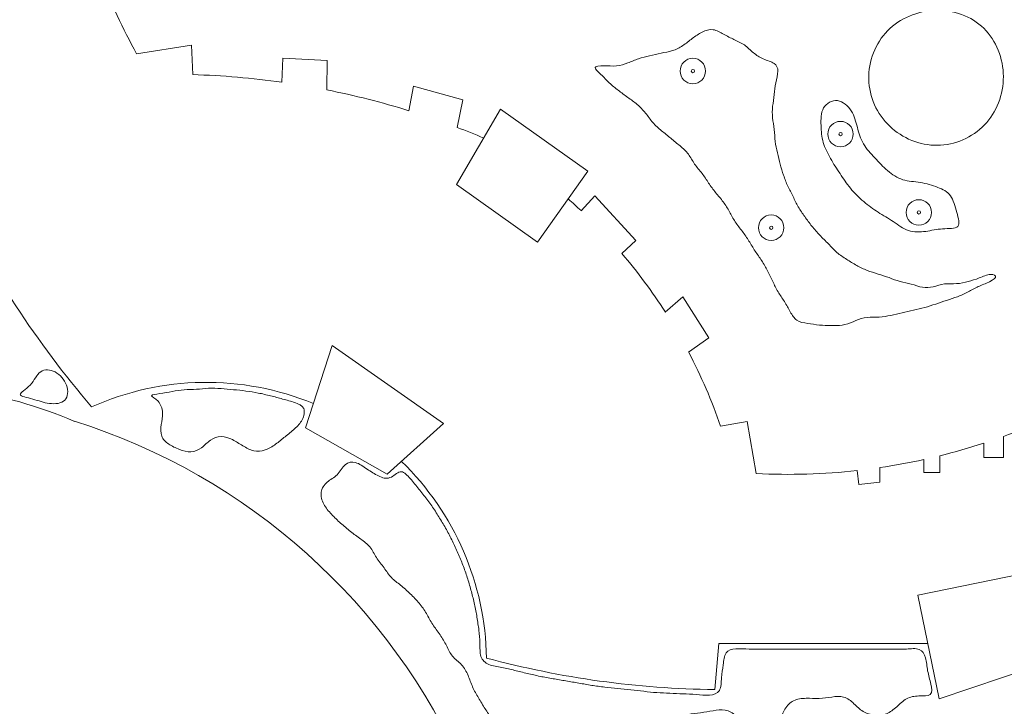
# Model space of a CAD drawing. Header units: inches. Extents: x 36 to 71.8, y 17.4 to 61.8.
# Tile 3 of 6: x 46.4 to 56.4, y 32.9 to 39.9. Entities that reach past the tile are written whole.
import ezdxf

# ---------------------------------------------------------------- set-up
doc = ezdxf.new("R2010")
doc.units = ezdxf.units.IN
doc.header["$MEASUREMENT"] = 0
for name, color, linetype, lineweight in [('00_SOURCE_FROZEN', 7, 'Continuous', 18), ('11_EXISTING_TRIMMED', 7, 'Continuous', 13), ('40_PLANTS', 7, 'Continuous', 13)]:
    doc.layers.add(name, color=color, linetype=linetype, lineweight=lineweight)

# ---------------------------------------------------------------- blocks, each defined once
blk = doc.blocks.new('TREE')
for radius in [1, 0.13]:
    blk.add_circle((0, 0), radius)

msp = doc.modelspace()

# ---------------------------------------------------------------- linework, layer by layer
at = {"layer": '00_SOURCE_FROZEN'}
for points in [[(48.142, 39.35), (48.13, 39.649), (47.57, 39.561, -0.034306), (47.2, 40.358, -0.034306)], [(45.692, 38.109, 0.060935), (47.109, 35.956, -0.206423), (49.375, 35.99)], [(46.935, 35.809, 0.119192), (44.621, 36.188), (44.283, 37.084)], [(54.929, 35.306, -0.040089), (53.897, 35.276), (53.805, 35.806)], [(56.812, 35.811, -0.016254), (56.423, 35.655, -0.016254)], [(56.221, 35.586, -0.018166), (55.771, 35.457, -0.018166)], [(50.274, 35.4, -0.198705), (51.143, 33.392, 0.063223), (53.473, 33.07)], [(55.61, 35.419, -0.017778), (55.16, 35.336, -0.017778)]]:
    msp.add_lwpolyline(points, format="xyb", dxfattribs=at)
for points in [[(49.053, 39.272), (49.062, 39.519), (49.515, 39.492), (49.513, 39.194)], [(50.35, 38.981), (50.396, 39.232), (50.902, 39.093), (50.842, 38.811)], [(51.286, 38.996), (52.178, 38.364), (51.665, 37.64), (50.837, 38.227), (51.286, 38.996)], [(52.249, 38.111), (52.108, 37.96)], [(52.249, 38.111), (52.668, 37.654), (52.525, 37.523)], [(52.968, 36.924), (53.149, 37.079), (53.413, 36.661), (53.207, 36.514)], [(49.567, 36.583), (50.703, 35.787), (50.129, 35.27), (49.295, 35.742), (49.567, 36.583)], [(53.805, 35.806), (53.533, 35.759)], [(53.805, 35.806), (53.805, 35.806)], [(56.221, 35.586), (56.221, 35.439), (56.423, 35.439), (56.423, 35.655)], [(55.61, 35.419), (55.608, 35.288), (55.771, 35.288), (55.771, 35.457)], [(54.929, 35.306), (54.944, 35.165), (55.16, 35.189), (55.16, 35.336)], [(53.515, 33.54), (53.473, 33.07)], [(53.515, 33.54), (55.65, 33.54)]]:
    msp.add_lwpolyline(points, dxfattribs=at)
msp.add_lwpolyline([(55.549, 34.034), (56.763, 34.283), (57.058, 33.412), (55.766, 32.976)], close=True, dxfattribs=at)
for centre, radius, start, end in [((47.898, 31.093), 8.26, 81.9573, 88.3074), ((47.898, 31.093), 8.26, 72.7279, 78.7214), ((47.898, 31.093), 8.26, 67.0855, 69.118), ((48.363, 33.974), 5.47, 46.7825, 48.644), ((48.363, 33.974), 5.47, 32.6388, 40.4465), ((48.363, 33.974), 5.47, 19.0436, 27.6609), ((44.996, 29.643), 6.464, 23.734, 72.5429)]:
    msp.add_arc(centre, radius, start, end, dxfattribs=at)
at = {"layer": '11_EXISTING_TRIMMED'}
for points, knots in [([(55.693, 40.004), (55.875, 40.017), (56.063, 39.962), (56.197, 39.845), (56.33, 39.727), (56.411, 39.547), (56.42, 39.364), (56.43, 39.182), (56.369, 38.996), (56.251, 38.861), (56.133, 38.725), (55.959, 38.64), (55.78, 38.629), (55.602, 38.618), (55.42, 38.683), (55.285, 38.8), (55.149, 38.918), (55.061, 39.09), (55.048, 39.27), (55.035, 39.449), (55.097, 39.638), (55.216, 39.773), (55.335, 39.908), (55.511, 39.99), (55.693, 40.004)], [0, 0, 0, 0, 0.125, 0.125, 0.125, 0.25, 0.25, 0.25, 0.375, 0.375, 0.375, 0.5, 0.5, 0.5, 0.625, 0.625, 0.625, 0.75, 0.75, 0.75, 0.875, 0.875, 0.875, 1, 1, 1, 1]), ([(52.251, 39.421), (52.255, 39.436), (52.297, 39.44), (52.341, 39.44), (52.385, 39.439), (52.43, 39.435), (52.471, 39.439), (52.512, 39.443), (52.549, 39.454), (52.585, 39.468), (52.622, 39.482), (52.658, 39.498), (52.695, 39.511), (52.733, 39.524), (52.771, 39.533), (52.809, 39.542), (52.848, 39.551), (52.886, 39.561), (52.925, 39.568), (52.964, 39.576), (53.004, 39.582), (53.041, 39.594), (53.079, 39.606), (53.114, 39.624), (53.147, 39.646), (53.181, 39.668), (53.211, 39.694), (53.244, 39.718), (53.276, 39.743), (53.31, 39.766), (53.345, 39.783), (53.381, 39.801), (53.419, 39.813), (53.456, 39.808), (53.493, 39.803), (53.529, 39.782), (53.564, 39.762), (53.6, 39.742), (53.635, 39.724), (53.67, 39.707), (53.706, 39.69), (53.743, 39.675), (53.776, 39.652), (53.809, 39.629), (53.838, 39.599), (53.869, 39.573), (53.899, 39.547), (53.931, 39.526), (53.969, 39.51), (54.007, 39.494), (54.051, 39.482), (54.079, 39.463), (54.107, 39.445), (54.119, 39.418), (54.118, 39.383), (54.117, 39.349), (54.104, 39.306), (54.097, 39.265), (54.089, 39.224), (54.087, 39.185), (54.082, 39.146), (54.077, 39.106), (54.07, 39.065), (54.065, 39.026), (54.061, 38.986), (54.06, 38.948), (54.064, 38.909), (54.068, 38.869), (54.077, 38.83), (54.081, 38.789), (54.086, 38.748), (54.086, 38.707), (54.091, 38.667), (54.096, 38.628), (54.106, 38.589), (54.115, 38.551), (54.124, 38.512), (54.132, 38.473), (54.142, 38.435), (54.151, 38.397), (54.163, 38.359), (54.176, 38.322), (54.189, 38.284), (54.203, 38.247), (54.219, 38.211), (54.236, 38.175), (54.255, 38.14), (54.273, 38.105), (54.291, 38.069), (54.307, 38.033), (54.327, 37.999), (54.347, 37.964), (54.37, 37.931), (54.393, 37.899), (54.416, 37.866), (54.44, 37.833), (54.465, 37.802), (54.491, 37.77), (54.517, 37.739), (54.546, 37.709), (54.575, 37.68), (54.605, 37.651), (54.635, 37.621), (54.664, 37.591), (54.692, 37.559), (54.722, 37.532), (54.753, 37.506), (54.787, 37.484), (54.821, 37.463), (54.854, 37.441), (54.888, 37.42), (54.923, 37.401), (54.958, 37.382), (54.993, 37.365), (55.03, 37.35), (55.067, 37.336), (55.105, 37.325), (55.142, 37.313), (55.18, 37.301), (55.217, 37.289), (55.254, 37.276), (55.291, 37.262), (55.328, 37.248), (55.366, 37.238), (55.404, 37.227), (55.443, 37.22), (55.481, 37.21), (55.52, 37.199), (55.558, 37.184), (55.595, 37.178), (55.632, 37.172), (55.668, 37.174), (55.705, 37.183), (55.742, 37.191), (55.78, 37.206), (55.821, 37.212), (55.861, 37.217), (55.903, 37.212), (55.944, 37.215), (55.985, 37.217), (56.025, 37.225), (56.062, 37.236), (56.1, 37.246), (56.135, 37.257), (56.174, 37.273), (56.213, 37.288), (56.255, 37.307), (56.289, 37.31), (56.323, 37.312), (56.349, 37.297), (56.34, 37.278), (56.332, 37.26), (56.289, 37.239), (56.249, 37.221), (56.21, 37.203), (56.174, 37.189), (56.139, 37.172), (56.104, 37.155), (56.07, 37.135), (56.035, 37.117), (56, 37.099), (55.964, 37.085), (55.926, 37.072), (55.889, 37.059), (55.851, 37.048), (55.814, 37.035), (55.777, 37.023), (55.74, 37.01), (55.702, 36.997), (55.665, 36.984), (55.628, 36.972), (55.589, 36.963), (55.551, 36.953), (55.512, 36.947), (55.473, 36.938), (55.434, 36.93), (55.396, 36.92), (55.358, 36.91), (55.319, 36.901), (55.281, 36.891), (55.242, 36.885), (55.203, 36.878), (55.162, 36.874), (55.121, 36.873), (55.08, 36.872), (55.038, 36.873), (54.999, 36.865), (54.96, 36.858), (54.924, 36.841), (54.887, 36.826), (54.851, 36.81), (54.813, 36.797), (54.775, 36.791), (54.737, 36.785), (54.7, 36.786), (54.661, 36.787), (54.622, 36.788), (54.583, 36.788), (54.543, 36.792), (54.503, 36.796), (54.463, 36.803), (54.423, 36.809), (54.383, 36.815), (54.342, 36.821), (54.313, 36.841), (54.283, 36.86), (54.264, 36.893), (54.245, 36.927), (54.226, 36.962), (54.206, 36.998), (54.185, 37.032), (54.163, 37.066), (54.14, 37.098), (54.12, 37.132), (54.1, 37.166), (54.083, 37.202), (54.066, 37.238), (54.048, 37.274), (54.031, 37.31), (54.013, 37.345), (53.994, 37.381), (53.975, 37.415), (53.953, 37.449), (53.932, 37.482), (53.908, 37.515), (53.886, 37.548), (53.864, 37.582), (53.844, 37.616), (53.823, 37.65), (53.802, 37.684), (53.78, 37.717), (53.756, 37.749), (53.731, 37.781), (53.705, 37.812), (53.683, 37.846), (53.661, 37.879), (53.644, 37.915), (53.624, 37.949), (53.605, 37.984), (53.584, 38.018), (53.56, 38.05), (53.536, 38.083), (53.509, 38.113), (53.483, 38.145), (53.458, 38.176), (53.434, 38.209), (53.411, 38.242), (53.389, 38.275), (53.368, 38.309), (53.344, 38.341), (53.319, 38.373), (53.291, 38.403), (53.268, 38.436), (53.245, 38.469), (53.228, 38.506), (53.204, 38.537), (53.18, 38.569), (53.15, 38.595), (53.119, 38.621), (53.089, 38.647), (53.057, 38.673), (53.025, 38.699), (52.994, 38.725), (52.962, 38.75), (52.931, 38.776), (52.9, 38.802), (52.868, 38.829), (52.842, 38.86), (52.815, 38.891), (52.793, 38.925), (52.767, 38.957), (52.742, 38.988), (52.713, 39.018), (52.682, 39.044), (52.651, 39.07), (52.618, 39.093), (52.585, 39.117), (52.552, 39.141), (52.52, 39.165), (52.488, 39.189), (52.456, 39.213), (52.426, 39.237), (52.397, 39.265), (52.369, 39.292), (52.343, 39.323), (52.312, 39.352), (52.282, 39.38), (52.247, 39.406), (52.251, 39.421)], [0, 0, 0, 0, 0.010417, 0.010417, 0.010417, 0.020833, 0.020833, 0.020833, 0.03125, 0.03125, 0.03125, 0.041667, 0.041667, 0.041667, 0.052083, 0.052083, 0.052083, 0.0625, 0.0625, 0.0625, 0.072917, 0.072917, 0.072917, 0.083333, 0.083333, 0.083333, 0.09375, 0.09375, 0.09375, 0.104167, 0.104167, 0.104167, 0.114583, 0.114583, 0.114583, 0.125, 0.125, 0.125, 0.135417, 0.135417, 0.135417, 0.145833, 0.145833, 0.145833, 0.15625, 0.15625, 0.15625, 0.166667, 0.166667, 0.166667, 0.177083, 0.177083, 0.177083, 0.1875, 0.1875, 0.1875, 0.197917, 0.197917, 0.197917, 0.208333, 0.208333, 0.208333, 0.21875, 0.21875, 0.21875, 0.229167, 0.229167, 0.229167, 0.239583, 0.239583, 0.239583, 0.25, 0.25, 0.25, 0.260417, 0.260417, 0.260417, 0.270833, 0.270833, 0.270833, 0.28125, 0.28125, 0.28125, 0.291667, 0.291667, 0.291667, 0.302083, 0.302083, 0.302083, 0.3125, 0.3125, 0.3125, 0.322917, 0.322917, 0.322917, 0.333333, 0.333333, 0.333333, 0.34375, 0.34375, 0.34375, 0.354167, 0.354167, 0.354167, 0.364583, 0.364583, 0.364583, 0.375, 0.375, 0.375, 0.385417, 0.385417, 0.385417, 0.395833, 0.395833, 0.395833, 0.40625, 0.40625, 0.40625, 0.416667, 0.416667, 0.416667, 0.427083, 0.427083, 0.427083, 0.4375, 0.4375, 0.4375, 0.447917, 0.447917, 0.447917, 0.458333, 0.458333, 0.458333, 0.46875, 0.46875, 0.46875, 0.479167, 0.479167, 0.479167, 0.489583, 0.489583, 0.489583, 0.5, 0.5, 0.5, 0.510417, 0.510417, 0.510417, 0.520833, 0.520833, 0.520833, 0.53125, 0.53125, 0.53125, 0.541667, 0.541667, 0.541667, 0.552083, 0.552083, 0.552083, 0.5625, 0.5625, 0.5625, 0.572917, 0.572917, 0.572917, 0.583333, 0.583333, 0.583333, 0.59375, 0.59375, 0.59375, 0.604167, 0.604167, 0.604167, 0.614583, 0.614583, 0.614583, 0.625, 0.625, 0.625, 0.635417, 0.635417, 0.635417, 0.645833, 0.645833, 0.645833, 0.65625, 0.65625, 0.65625, 0.666667, 0.666667, 0.666667, 0.677083, 0.677083, 0.677083, 0.6875, 0.6875, 0.6875, 0.697917, 0.697917, 0.697917, 0.708333, 0.708333, 0.708333, 0.71875, 0.71875, 0.71875, 0.729167, 0.729167, 0.729167, 0.739583, 0.739583, 0.739583, 0.75, 0.75, 0.75, 0.760417, 0.760417, 0.760417, 0.770833, 0.770833, 0.770833, 0.78125, 0.78125, 0.78125, 0.791667, 0.791667, 0.791667, 0.802083, 0.802083, 0.802083, 0.8125, 0.8125, 0.8125, 0.822917, 0.822917, 0.822917, 0.833333, 0.833333, 0.833333, 0.84375, 0.84375, 0.84375, 0.854167, 0.854167, 0.854167, 0.864583, 0.864583, 0.864583, 0.875, 0.875, 0.875, 0.885417, 0.885417, 0.885417, 0.895833, 0.895833, 0.895833, 0.90625, 0.90625, 0.90625, 0.916667, 0.916667, 0.916667, 0.927083, 0.927083, 0.927083, 0.9375, 0.9375, 0.9375, 0.947917, 0.947917, 0.947917, 0.958333, 0.958333, 0.958333, 0.96875, 0.96875, 0.96875, 0.979167, 0.979167, 0.979167, 0.989583, 0.989583, 0.989583, 1, 1, 1, 1]), ([(54.585, 39.009), (54.614, 39.058), (54.671, 39.091), (54.726, 39.084), (54.782, 39.078), (54.834, 39.032), (54.868, 38.98), (54.901, 38.927), (54.915, 38.868), (54.93, 38.81), (54.945, 38.752), (54.962, 38.694), (54.993, 38.642), (55.023, 38.59), (55.066, 38.543), (55.109, 38.498), (55.151, 38.453), (55.192, 38.409), (55.239, 38.369), (55.286, 38.329), (55.337, 38.294), (55.394, 38.276), (55.45, 38.258), (55.512, 38.258), (55.573, 38.248), (55.635, 38.238), (55.697, 38.218), (55.751, 38.198), (55.804, 38.178), (55.85, 38.157), (55.88, 38.113), (55.911, 38.069), (55.927, 38.003), (55.945, 37.942), (55.962, 37.881), (55.981, 37.825), (55.956, 37.8), (55.931, 37.774), (55.863, 37.779), (55.801, 37.775), (55.74, 37.77), (55.686, 37.757), (55.628, 37.749), (55.57, 37.741), (55.508, 37.738), (55.453, 37.756), (55.397, 37.774), (55.348, 37.814), (55.297, 37.848), (55.246, 37.883), (55.193, 37.912), (55.142, 37.945), (55.091, 37.977), (55.043, 38.012), (54.995, 38.053), (54.947, 38.094), (54.9, 38.141), (54.86, 38.189), (54.82, 38.238), (54.786, 38.287), (54.753, 38.338), (54.719, 38.388), (54.687, 38.439), (54.656, 38.492), (54.626, 38.545), (54.598, 38.601), (54.582, 38.657), (54.565, 38.713), (54.561, 38.77), (54.559, 38.831), (54.557, 38.893), (54.557, 38.959), (54.585, 39.009)], [0, 0, 0, 0, 0.041667, 0.041667, 0.041667, 0.083333, 0.083333, 0.083333, 0.125, 0.125, 0.125, 0.166667, 0.166667, 0.166667, 0.208333, 0.208333, 0.208333, 0.25, 0.25, 0.25, 0.291667, 0.291667, 0.291667, 0.333333, 0.333333, 0.333333, 0.375, 0.375, 0.375, 0.416667, 0.416667, 0.416667, 0.458333, 0.458333, 0.458333, 0.5, 0.5, 0.5, 0.541667, 0.541667, 0.541667, 0.583333, 0.583333, 0.583333, 0.625, 0.625, 0.625, 0.666667, 0.666667, 0.666667, 0.708333, 0.708333, 0.708333, 0.75, 0.75, 0.75, 0.791667, 0.791667, 0.791667, 0.833333, 0.833333, 0.833333, 0.875, 0.875, 0.875, 0.916667, 0.916667, 0.916667, 0.958333, 0.958333, 0.958333, 1, 1, 1, 1]), ([(46.381, 36.083), (46.378, 36.104), (46.44, 36.134), (46.483, 36.18), (46.525, 36.226), (46.549, 36.287), (46.59, 36.315), (46.63, 36.344), (46.687, 36.34), (46.737, 36.313), (46.788, 36.285), (46.833, 36.234), (46.853, 36.178), (46.874, 36.121), (46.87, 36.059), (46.836, 36.025), (46.802, 35.991), (46.738, 35.984), (46.679, 35.992), (46.621, 35.999), (46.569, 36.02), (46.509, 36.036), (46.45, 36.052), (46.383, 36.063), (46.381, 36.083)], [0, 0, 0, 0, 0.125, 0.125, 0.125, 0.25, 0.25, 0.25, 0.375, 0.375, 0.375, 0.5, 0.5, 0.5, 0.625, 0.625, 0.625, 0.75, 0.75, 0.75, 0.875, 0.875, 0.875, 1, 1, 1, 1]), ([(47.723, 36.071), (47.724, 36.082), (47.765, 36.086), (47.807, 36.092), (47.849, 36.098), (47.893, 36.105), (47.934, 36.113), (47.975, 36.121), (48.013, 36.128), (48.054, 36.132), (48.095, 36.135), (48.139, 36.134), (48.181, 36.136), (48.223, 36.139), (48.264, 36.144), (48.305, 36.146), (48.347, 36.148), (48.39, 36.146), (48.432, 36.143), (48.475, 36.14), (48.517, 36.137), (48.559, 36.132), (48.601, 36.128), (48.644, 36.124), (48.686, 36.118), (48.728, 36.112), (48.77, 36.106), (48.812, 36.098), (48.854, 36.09), (48.896, 36.08), (48.937, 36.069), (48.978, 36.059), (49.018, 36.049), (49.06, 36.037), (49.102, 36.026), (49.146, 36.014), (49.186, 36), (49.226, 35.986), (49.262, 35.97), (49.276, 35.939), (49.289, 35.908), (49.279, 35.862), (49.26, 35.825), (49.241, 35.788), (49.213, 35.76), (49.182, 35.733), (49.152, 35.705), (49.119, 35.678), (49.086, 35.652), (49.054, 35.626), (49.022, 35.6), (48.989, 35.576), (48.955, 35.552), (48.919, 35.53), (48.881, 35.517), (48.843, 35.503), (48.803, 35.5), (48.765, 35.508), (48.726, 35.517), (48.689, 35.538), (48.654, 35.56), (48.618, 35.581), (48.585, 35.603), (48.548, 35.622), (48.512, 35.64), (48.473, 35.654), (48.433, 35.654), (48.394, 35.653), (48.355, 35.638), (48.323, 35.616), (48.29, 35.593), (48.265, 35.563), (48.233, 35.54), (48.202, 35.517), (48.163, 35.5), (48.124, 35.498), (48.085, 35.495), (48.046, 35.507), (48.007, 35.522), (47.968, 35.537), (47.93, 35.555), (47.897, 35.577), (47.865, 35.599), (47.839, 35.626), (47.826, 35.659), (47.814, 35.693), (47.815, 35.734), (47.821, 35.775), (47.827, 35.815), (47.837, 35.856), (47.835, 35.898), (47.832, 35.94), (47.817, 35.984), (47.789, 36.014), (47.762, 36.044), (47.723, 36.061), (47.723, 36.071)], [0, 0, 0, 0, 0.03125, 0.03125, 0.03125, 0.0625, 0.0625, 0.0625, 0.09375, 0.09375, 0.09375, 0.125, 0.125, 0.125, 0.15625, 0.15625, 0.15625, 0.1875, 0.1875, 0.1875, 0.21875, 0.21875, 0.21875, 0.25, 0.25, 0.25, 0.28125, 0.28125, 0.28125, 0.3125, 0.3125, 0.3125, 0.34375, 0.34375, 0.34375, 0.375, 0.375, 0.375, 0.40625, 0.40625, 0.40625, 0.4375, 0.4375, 0.4375, 0.46875, 0.46875, 0.46875, 0.5, 0.5, 0.5, 0.53125, 0.53125, 0.53125, 0.5625, 0.5625, 0.5625, 0.59375, 0.59375, 0.59375, 0.625, 0.625, 0.625, 0.65625, 0.65625, 0.65625, 0.6875, 0.6875, 0.6875, 0.71875, 0.71875, 0.71875, 0.75, 0.75, 0.75, 0.78125, 0.78125, 0.78125, 0.8125, 0.8125, 0.8125, 0.84375, 0.84375, 0.84375, 0.875, 0.875, 0.875, 0.90625, 0.90625, 0.90625, 0.9375, 0.9375, 0.9375, 0.96875, 0.96875, 0.96875, 1, 1, 1, 1]), ([(49.481, 34.963), (49.461, 35.001), (49.448, 35.044), (49.454, 35.085), (49.46, 35.125), (49.485, 35.162), (49.516, 35.188), (49.548, 35.215), (49.586, 35.232), (49.616, 35.263), (49.646, 35.294), (49.669, 35.339), (49.699, 35.366), (49.729, 35.392), (49.767, 35.399), (49.805, 35.388), (49.844, 35.377), (49.884, 35.349), (49.923, 35.322), (49.962, 35.295), (50, 35.27), (50.04, 35.251), (50.079, 35.232), (50.12, 35.22), (50.157, 35.234), (50.195, 35.248), (50.228, 35.288), (50.26, 35.294), (50.292, 35.299), (50.323, 35.27), (50.353, 35.237), (50.383, 35.204), (50.413, 35.167), (50.441, 35.131), (50.47, 35.095), (50.497, 35.062), (50.523, 35.027), (50.55, 34.991), (50.577, 34.955), (50.602, 34.918), (50.627, 34.881), (50.65, 34.843), (50.673, 34.805), (50.697, 34.767), (50.72, 34.729), (50.741, 34.69), (50.763, 34.651), (50.782, 34.61), (50.802, 34.57), (50.821, 34.53), (50.841, 34.49), (50.858, 34.449), (50.876, 34.408), (50.891, 34.366), (50.907, 34.325), (50.923, 34.283), (50.938, 34.241), (50.952, 34.199), (50.965, 34.156), (50.977, 34.113), (50.988, 34.07), (51, 34.027), (51.011, 33.984), (51.021, 33.94), (51.03, 33.897), (51.038, 33.853), (51.045, 33.809), (51.052, 33.764), (51.059, 33.72), (51.065, 33.676), (51.071, 33.633), (51.076, 33.59), (51.076, 33.543), (51.077, 33.497), (51.073, 33.447), (51.086, 33.409), (51.099, 33.37), (51.128, 33.343), (51.167, 33.326), (51.206, 33.31), (51.254, 33.305), (51.3, 33.297), (51.345, 33.288), (51.387, 33.277), (51.43, 33.266), (51.472, 33.255), (51.516, 33.245), (51.56, 33.235), (51.603, 33.225), (51.647, 33.214), (51.69, 33.205), (51.734, 33.196), (51.778, 33.188), (51.822, 33.181), (51.866, 33.173), (51.91, 33.166), (51.954, 33.158), (51.998, 33.151), (52.042, 33.143), (52.086, 33.136), (52.13, 33.128), (52.173, 33.12), (52.217, 33.113), (52.261, 33.106), (52.306, 33.1), (52.35, 33.094), (52.394, 33.089), (52.439, 33.085), (52.483, 33.08), (52.527, 33.076), (52.572, 33.071), (52.616, 33.066), (52.66, 33.061), (52.705, 33.057), (52.749, 33.052), (52.794, 33.047), (52.838, 33.042), (52.882, 33.039), (52.927, 33.036), (52.971, 33.034), (53.016, 33.032), (53.061, 33.03), (53.106, 33.028), (53.15, 33.027), (53.194, 33.025), (53.237, 33.025), (53.283, 33.021), (53.328, 33.017), (53.376, 33.01), (53.42, 33.012), (53.463, 33.015), (53.502, 33.028), (53.521, 33.061), (53.54, 33.093), (53.539, 33.144), (53.543, 33.191), (53.546, 33.237), (53.554, 33.278), (53.56, 33.322), (53.565, 33.367), (53.569, 33.414), (53.59, 33.444), (53.61, 33.473), (53.646, 33.484), (53.689, 33.486), (53.731, 33.489), (53.78, 33.484), (53.825, 33.483), (53.871, 33.481), (53.915, 33.483), (53.959, 33.483), (54.003, 33.484), (54.048, 33.484), (54.093, 33.483), (54.137, 33.483), (54.182, 33.483), (54.226, 33.483), (54.271, 33.483), (54.316, 33.483), (54.36, 33.483), (54.405, 33.483), (54.449, 33.483), (54.494, 33.483), (54.539, 33.483), (54.583, 33.483), (54.628, 33.483), (54.673, 33.483), (54.717, 33.483), (54.762, 33.483), (54.806, 33.483), (54.851, 33.483), (54.896, 33.483), (54.94, 33.483), (54.985, 33.483), (55.029, 33.483), (55.074, 33.483), (55.119, 33.483), (55.163, 33.483), (55.208, 33.483), (55.253, 33.484), (55.297, 33.483), (55.341, 33.483), (55.385, 33.481), (55.431, 33.484), (55.478, 33.487), (55.528, 33.493), (55.562, 33.48), (55.596, 33.467), (55.615, 33.434), (55.626, 33.394), (55.637, 33.354), (55.64, 33.306), (55.648, 33.26), (55.657, 33.214), (55.67, 33.169), (55.68, 33.126), (55.69, 33.082), (55.696, 33.04), (55.675, 33.021), (55.653, 33.002), (55.605, 33.007), (55.559, 33.005), (55.513, 33.004), (55.469, 32.996), (55.433, 32.976), (55.396, 32.956), (55.365, 32.924), (55.332, 32.894), (55.299, 32.865), (55.263, 32.838), (55.226, 32.823), (55.188, 32.808), (55.148, 32.805), (55.107, 32.81), (55.066, 32.814), (55.023, 32.826), (54.988, 32.847), (54.953, 32.868), (54.926, 32.898), (54.895, 32.926), (54.864, 32.955), (54.829, 32.982), (54.79, 32.993), (54.752, 33.005), (54.71, 33), (54.668, 32.994), (54.626, 32.989), (54.584, 32.981), (54.54, 32.98), (54.496, 32.978), (54.451, 32.982), (54.406, 32.981), (54.361, 32.98), (54.316, 32.974), (54.279, 32.956), (54.242, 32.938), (54.213, 32.908), (54.191, 32.871), (54.17, 32.834), (54.156, 32.79), (54.131, 32.757), (54.106, 32.724), (54.069, 32.703), (54.028, 32.691), (53.986, 32.68), (53.94, 32.678), (53.896, 32.681), (53.852, 32.683), (53.81, 32.689), (53.777, 32.711), (53.744, 32.733), (53.721, 32.772), (53.69, 32.802), (53.659, 32.832), (53.621, 32.854), (53.581, 32.861), (53.541, 32.868), (53.499, 32.861), (53.456, 32.854), (53.414, 32.847), (53.371, 32.84), (53.329, 32.834), (53.286, 32.829), (53.243, 32.823), (53.201, 32.817), (53.158, 32.811), (53.115, 32.805), (53.076, 32.79), (53.037, 32.775), (53.001, 32.752), (52.964, 32.729), (52.928, 32.706), (52.89, 32.684), (52.852, 32.669), (52.813, 32.654), (52.774, 32.647), (52.736, 32.646), (52.698, 32.644), (52.66, 32.648), (52.619, 32.652), (52.577, 32.656), (52.531, 32.66), (52.488, 32.654), (52.446, 32.649), (52.405, 32.634), (52.365, 32.621), (52.325, 32.608), (52.284, 32.597), (52.244, 32.586), (52.203, 32.574), (52.163, 32.562), (52.122, 32.551), (52.081, 32.54), (52.04, 32.529), (52, 32.515), (51.961, 32.5), (51.923, 32.48), (51.887, 32.456), (51.851, 32.432), (51.815, 32.404), (51.778, 32.388), (51.74, 32.371), (51.699, 32.366), (51.657, 32.37), (51.615, 32.374), (51.573, 32.386), (51.539, 32.408), (51.505, 32.43), (51.479, 32.461), (51.453, 32.494), (51.427, 32.527), (51.401, 32.562), (51.369, 32.589), (51.338, 32.616), (51.3, 32.635), (51.271, 32.663), (51.241, 32.692), (51.22, 32.73), (51.197, 32.767), (51.175, 32.804), (51.151, 32.839), (51.128, 32.875), (51.105, 32.911), (51.082, 32.948), (51.061, 32.984), (51.039, 33.021), (51.018, 33.058), (51.001, 33.097), (50.984, 33.135), (50.971, 33.176), (50.954, 33.215), (50.937, 33.254), (50.916, 33.293), (50.887, 33.324), (50.858, 33.355), (50.822, 33.38), (50.796, 33.411), (50.769, 33.443), (50.752, 33.481), (50.733, 33.519), (50.714, 33.557), (50.693, 33.595), (50.669, 33.63), (50.644, 33.666), (50.616, 33.699), (50.593, 33.735), (50.569, 33.771), (50.551, 33.809), (50.529, 33.846), (50.507, 33.883), (50.483, 33.918), (50.455, 33.951), (50.427, 33.985), (50.396, 34.017), (50.363, 34.048), (50.331, 34.079), (50.298, 34.11), (50.265, 34.136), (50.232, 34.162), (50.199, 34.184), (50.171, 34.213), (50.144, 34.242), (50.122, 34.279), (50.096, 34.314), (50.07, 34.348), (50.041, 34.38), (50.018, 34.417), (49.995, 34.453), (49.978, 34.494), (49.952, 34.527), (49.927, 34.559), (49.892, 34.582), (49.858, 34.607), (49.823, 34.632), (49.788, 34.658), (49.754, 34.685), (49.72, 34.713), (49.686, 34.74), (49.653, 34.769), (49.621, 34.798), (49.59, 34.829), (49.56, 34.86), (49.53, 34.892), (49.502, 34.925), (49.481, 34.963)], [0, 0, 0, 0, 0.007812, 0.007812, 0.007812, 0.015625, 0.015625, 0.015625, 0.023438, 0.023438, 0.023438, 0.03125, 0.03125, 0.03125, 0.039062, 0.039062, 0.039062, 0.046875, 0.046875, 0.046875, 0.054688, 0.054688, 0.054688, 0.0625, 0.0625, 0.0625, 0.070312, 0.070312, 0.070312, 0.078125, 0.078125, 0.078125, 0.085938, 0.085938, 0.085938, 0.09375, 0.09375, 0.09375, 0.101562, 0.101562, 0.101562, 0.109375, 0.109375, 0.109375, 0.117188, 0.117188, 0.117188, 0.125, 0.125, 0.125, 0.132812, 0.132812, 0.132812, 0.140625, 0.140625, 0.140625, 0.148438, 0.148438, 0.148438, 0.15625, 0.15625, 0.15625, 0.164062, 0.164062, 0.164062, 0.171875, 0.171875, 0.171875, 0.179688, 0.179688, 0.179688, 0.1875, 0.1875, 0.1875, 0.195312, 0.195312, 0.195312, 0.203125, 0.203125, 0.203125, 0.210938, 0.210938, 0.210938, 0.21875, 0.21875, 0.21875, 0.226562, 0.226562, 0.226562, 0.234375, 0.234375, 0.234375, 0.242188, 0.242188, 0.242188, 0.25, 0.25, 0.25, 0.257812, 0.257812, 0.257812, 0.265625, 0.265625, 0.265625, 0.273438, 0.273438, 0.273438, 0.28125, 0.28125, 0.28125, 0.289062, 0.289062, 0.289062, 0.296875, 0.296875, 0.296875, 0.304688, 0.304688, 0.304688, 0.3125, 0.3125, 0.3125, 0.320312, 0.320312, 0.320312, 0.328125, 0.328125, 0.328125, 0.335938, 0.335938, 0.335938, 0.34375, 0.34375, 0.34375, 0.351562, 0.351562, 0.351562, 0.359375, 0.359375, 0.359375, 0.367188, 0.367188, 0.367188, 0.375, 0.375, 0.375, 0.382812, 0.382812, 0.382812, 0.390625, 0.390625, 0.390625, 0.398438, 0.398438, 0.398438, 0.40625, 0.40625, 0.40625, 0.414062, 0.414062, 0.414062, 0.421875, 0.421875, 0.421875, 0.429688, 0.429688, 0.429688, 0.4375, 0.4375, 0.4375, 0.445312, 0.445312, 0.445312, 0.453125, 0.453125, 0.453125, 0.460938, 0.460938, 0.460938, 0.46875, 0.46875, 0.46875, 0.476562, 0.476562, 0.476562, 0.484375, 0.484375, 0.484375, 0.492188, 0.492188, 0.492188, 0.5, 0.5, 0.5, 0.507812, 0.507812, 0.507812, 0.515625, 0.515625, 0.515625, 0.523438, 0.523438, 0.523438, 0.53125, 0.53125, 0.53125, 0.539062, 0.539062, 0.539062, 0.546875, 0.546875, 0.546875, 0.554688, 0.554688, 0.554688, 0.5625, 0.5625, 0.5625, 0.570312, 0.570312, 0.570312, 0.578125, 0.578125, 0.578125, 0.585938, 0.585938, 0.585938, 0.59375, 0.59375, 0.59375, 0.601562, 0.601562, 0.601562, 0.609375, 0.609375, 0.609375, 0.617188, 0.617188, 0.617188, 0.625, 0.625, 0.625, 0.632812, 0.632812, 0.632812, 0.640625, 0.640625, 0.640625, 0.648438, 0.648438, 0.648438, 0.65625, 0.65625, 0.65625, 0.664062, 0.664062, 0.664062, 0.671875, 0.671875, 0.671875, 0.679688, 0.679688, 0.679688, 0.6875, 0.6875, 0.6875, 0.695312, 0.695312, 0.695312, 0.703125, 0.703125, 0.703125, 0.710938, 0.710938, 0.710938, 0.71875, 0.71875, 0.71875, 0.726562, 0.726562, 0.726562, 0.734375, 0.734375, 0.734375, 0.742188, 0.742188, 0.742188, 0.75, 0.75, 0.75, 0.757812, 0.757812, 0.757812, 0.765625, 0.765625, 0.765625, 0.773438, 0.773438, 0.773438, 0.78125, 0.78125, 0.78125, 0.789062, 0.789062, 0.789062, 0.796875, 0.796875, 0.796875, 0.804688, 0.804688, 0.804688, 0.8125, 0.8125, 0.8125, 0.820312, 0.820312, 0.820312, 0.828125, 0.828125, 0.828125, 0.835938, 0.835938, 0.835938, 0.84375, 0.84375, 0.84375, 0.851562, 0.851562, 0.851562, 0.859375, 0.859375, 0.859375, 0.867188, 0.867188, 0.867188, 0.875, 0.875, 0.875, 0.882812, 0.882812, 0.882812, 0.890625, 0.890625, 0.890625, 0.898438, 0.898438, 0.898438, 0.90625, 0.90625, 0.90625, 0.914062, 0.914062, 0.914062, 0.921875, 0.921875, 0.921875, 0.929688, 0.929688, 0.929688, 0.9375, 0.9375, 0.9375, 0.945312, 0.945312, 0.945312, 0.953125, 0.953125, 0.953125, 0.960938, 0.960938, 0.960938, 0.96875, 0.96875, 0.96875, 0.976562, 0.976562, 0.976562, 0.984375, 0.984375, 0.984375, 0.992188, 0.992188, 0.992188, 1, 1, 1, 1])]:
    msp.add_open_spline(points, degree=3, knots=knots, dxfattribs=at)

# ---------------------------------------------------------------- block references
at = {"layer": '40_PLANTS', "xscale": 0.13, "yscale": 0.13}
for p in [(53.25, 39.386), (54.758, 38.742), (55.558, 37.942), (54.05, 37.786)]:
    msp.add_blockref('TREE', p, dxfattribs=at)

doc.saveas('drawing.dxf')
